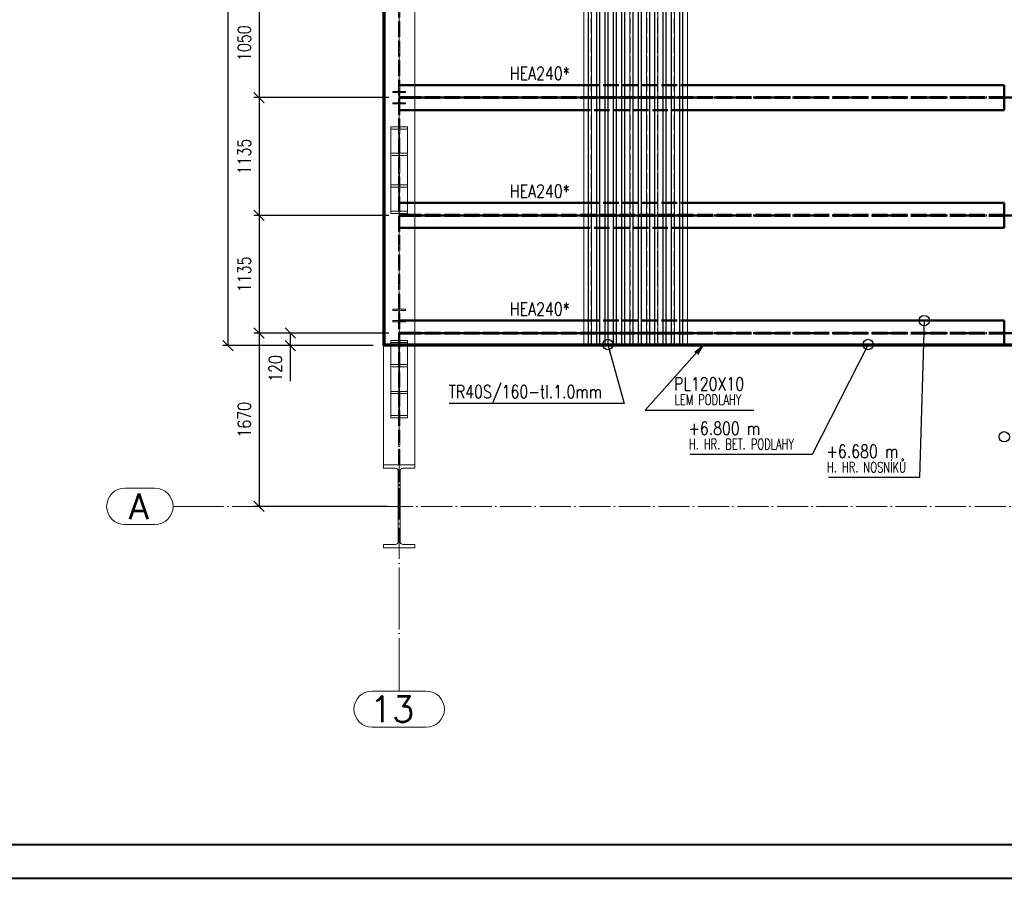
# Paper-space layout 'Layout1' of a CAD drawing. Extents: x -2 to 1243, y -36 to 596.
# Tile 40 of 84: x 408 to 598, y 0 to 166. Entities that reach past the tile are written whole.
import ezdxf
from ezdxf.enums import TextEntityAlignment as Align

# ---------------------------------------------------------------- set-up
doc = ezdxf.new("R2010")
doc.units = 0
for name, pattern in [('ACAD_ISO02W100', [15, 12, -3]), ('ACAD_ISO04W100', [30.5, 24, -3, 0.5, -3]), ('HP_01_CER_B', [8, 5, -1, 1, -1])]:
    doc.linetypes.add(name, pattern=pattern)
doc.layers.get('0').update_dxf_attribs({"linetype": 'CONTINUOUS'})
doc.layers.get('DEFPOINTS').update_dxf_attribs({"color": 132, "linetype": 'CONTINUOUS'})
doc.layers.add('RAMECEK_HP', color=251, linetype='CONTINUOUS')
for name, color, linetype, lineweight in [('SS_1.ET-HALA_TaO-KCE_VELINU-PRUVLAK', 9, 'CONTINUOUS', 13), ('SS_1.ET-HALA_TaO-RASTR', 7, 'HP_01_CER_B', 13), ('SS_1.ET-HALA_TaO-SLOUP', 9, 'CONTINUOUS', 13), ('SS_2.ET-HALA_TaO-KCE_VELINU-PODLAH.NOSNIK', 212, 'CONTINUOUS', 50), ('SS_2.ET-HALA_TaO-KCE_VELINU-PODLAHA_LEM', 140, 'CONTINUOUS', 50), ('SS_2.ET-HALA_TaO-KCE_VELINU-PODLAHA_TRAPEZ.PLECH', 153, 'CONTINUOUS', 18), ('SS_KOTY', 3, 'CONTINUOUS', 25), ('SS_POPIS_PROFILU', 13, 'CONTINUOUS', 25), ('SS_POPIS_PROFILU_S355', 2, 'CONTINUOUS', 35)]:
    doc.layers.add(name, color=color, linetype=linetype, lineweight=lineweight)
doc.styles.add('ROMANS', font='romans.shx', dxfattribs={"width": 0.8})
doc.styles.add('romans.shx', font='romans.shx', dxfattribs={"height": 5})
doc.dimstyles.new('A-1_(2.5)_50AS', dxfattribs={"dimtxt": 2.5, "dimasz": 2, "dimexe": 1, "dimexo": 2, "dimgap": 0, "dimtad": 0, "dimdec": 1, "dimlfac": 50, "dimrnd": 1, "dimtxsty": 'ROMANS', "dimblk1": 'OBLIQUE', "dimblk2": 'OBLIQUE', "dimsah": 1, "dimcen": 2, "dimclrd": 256, "dimclre": 256, "dimclrt": 256, "dimadec": 1, "dimazin": 2, "dimtfac": 0.714286, "dimtdec": 1, "dimtmove": 0, "dimatfit": 3, "dimldrblk": 'OPEN', "dimfxl": 1, "dimtvp": 1.142857, "dimtfill": 1, "dimtolj": 1, "dimlwd": -1, "dimlwe": -1, "dimarcsym": 0})

# ---------------------------------------------------------------- blocks, each defined once
blk = doc.blocks.new('*U6')
at = {"layer": 'RAMECEK_HP', "lineweight": 35, "const_width": 0.35}
for points in [[(0, 594), (0, 0), (1051, 0), (1051, 594)], [(6.5, 587.5), (6.5, 6.5), (1044.5, 6.5), (1044.5, 587.5)]]:
    blk.add_lwpolyline(points, close=True, dxfattribs=at)
at = {"layer": 'DEFPOINTS', "style": 'ROMANS', "width": 0.8}
blk.add_attdef('TISK', text='', height=10, dxfattribs=at).set_placement((1051, -33), align=Align.RIGHT)
blk = doc.blocks.new('_Oblique')
at = {"color": 0, "linetype": 'ByBlock', "lineweight": -2}
blk.add_line((-0.5, -0.5), (0.5, 0.5), dxfattribs=at)
blk = doc.blocks.new('*D77')
at = {"layer": 'DEFPOINTS', "color": 0, "transparency": 16777216}
for p in [(481.1, 171.52, -6546.4), (454.09, 150.52), (481.1, 150.52, -6546.4)]:
    blk.add_point(p, dxfattribs=at)
at = {"layer": 'SS_KOTY', "transparency": 16777216}
for p, q in [((479.1, 171.52), (453.09, 171.52)), ((454.09, 171.52), (454.09, 150.52)), ((479.1, 150.52), (453.09, 150.52))]:
    blk.add_line(p, q, dxfattribs=at)
at = {"layer": 'SS_KOTY', "transparency": 16777216, "xscale": 2, "yscale": 2, "zscale": 2}
for p, rotation in [((454.09, 171.52), 90), ((454.09, 150.52), 270)]:
    blk.add_blockref('_Oblique', p, dxfattribs=dict(at, rotation=rotation))
at = {"layer": 'SS_KOTY', "transparency": 16777216, "insert": (451.23, 161.02), "char_height": 2.5, "attachment_point": 5, "rotation": 90, "style": 'ROMANS', "bg_fill": 3, "box_fill_scale": 1.1, "bg_fill_color": 256, "bg_fill_true_color": 13158600, "bg_fill_transparency": 0}
blk.add_mtext('\\A1;1050', dxfattribs=at)
blk = doc.blocks.new('_OPEN')
at = {"color": 0, "linetype": 'ByBlock'}
for p, q in [((-1, 0.167), (0, 0)), ((0, 0), (-1, -0.167)), ((0, 0), (-1, 0))]:
    blk.add_line(p, q, dxfattribs=at)
blk = doc.blocks.new('*D78')
at = {"layer": 'DEFPOINTS', "color": 0, "transparency": 16777216}
for p in [(481.1, 150.52, -6546.4), (454.09, 127.82), (481.1, 127.82, -6546.4)]:
    blk.add_point(p, dxfattribs=at)
at = {"layer": 'SS_KOTY', "transparency": 16777216}
for p, q in [((479.1, 150.52), (453.09, 150.52)), ((454.09, 150.52), (454.09, 127.82)), ((479.1, 127.82), (453.09, 127.82))]:
    blk.add_line(p, q, dxfattribs=at)
at = {"layer": 'SS_KOTY', "transparency": 16777216, "xscale": 2, "yscale": 2, "zscale": 2}
for p, rotation in [((454.09, 150.52), 90), ((454.09, 127.82), 270)]:
    blk.add_blockref('_Oblique', p, dxfattribs=dict(at, rotation=rotation))
at = {"layer": 'SS_KOTY', "transparency": 16777216, "insert": (451.23, 139.17), "char_height": 2.5, "attachment_point": 5, "rotation": 90, "style": 'ROMANS', "bg_fill": 3, "box_fill_scale": 1.1, "bg_fill_color": 256, "bg_fill_true_color": 13158600, "bg_fill_transparency": 0}
blk.add_mtext('\\A1;1135', dxfattribs=at)
blk = doc.blocks.new('*D79')
at = {"layer": 'DEFPOINTS', "color": 0, "transparency": 16777216}
for p in [(481.1, 127.82, -6546.4), (454.09, 105.12), (481.1, 105.12, -6546.4)]:
    blk.add_point(p, dxfattribs=at)
at = {"layer": 'SS_KOTY', "transparency": 16777216}
for p, q in [((479.1, 127.82), (453.09, 127.82)), ((454.09, 127.82), (454.09, 105.12)), ((479.1, 105.12), (453.09, 105.12))]:
    blk.add_line(p, q, dxfattribs=at)
at = {"layer": 'SS_KOTY', "transparency": 16777216, "xscale": 2, "yscale": 2, "zscale": 2}
for p, rotation in [((454.09, 127.82), 90), ((454.09, 105.12), 270)]:
    blk.add_blockref('_Oblique', p, dxfattribs=dict(at, rotation=rotation))
at = {"layer": 'SS_KOTY', "transparency": 16777216, "insert": (451.23, 116.47), "char_height": 2.5, "attachment_point": 5, "rotation": 90, "style": 'ROMANS', "bg_fill": 3, "box_fill_scale": 1.1, "bg_fill_color": 256, "bg_fill_true_color": 13158600, "bg_fill_transparency": 0}
blk.add_mtext('\\A1;1135', dxfattribs=at)
blk = doc.blocks.new('*D80')
at = {"layer": 'DEFPOINTS', "color": 0, "transparency": 16777216}
for p in [(481.1, 105.12, -6546.4), (454.09, 71.72), (480.93, 71.72, -6538.4)]:
    blk.add_point(p, dxfattribs=at)
at = {"layer": 'SS_KOTY', "transparency": 16777216}
for p, q in [((479.1, 105.12), (453.09, 105.12)), ((454.09, 105.12), (454.09, 71.72)), ((478.93, 71.72), (453.09, 71.72))]:
    blk.add_line(p, q, dxfattribs=at)
at = {"layer": 'SS_KOTY', "transparency": 16777216, "xscale": 2, "yscale": 2, "zscale": 2}
for p, rotation in [((454.09, 105.12), 90), ((454.09, 71.72), 270)]:
    blk.add_blockref('_Oblique', p, dxfattribs=dict(at, rotation=rotation))
at = {"layer": 'SS_KOTY', "transparency": 16777216, "insert": (451.23, 88.42), "char_height": 2.5, "attachment_point": 5, "rotation": 90, "style": 'ROMANS', "bg_fill": 3, "box_fill_scale": 1.1, "bg_fill_color": 256, "bg_fill_true_color": 13158600, "bg_fill_transparency": 0}
blk.add_mtext('\\A1;1670', dxfattribs=at)
blk = doc.blocks.new('*D81')
at = {"layer": 'DEFPOINTS', "color": 0, "transparency": 16777216}
for p in [(481.1, 105.12, -6546.4), (460.09, 102.72), (478.1, 102.72, -6544)]:
    blk.add_point(p, dxfattribs=at)
at = {"layer": 'SS_KOTY', "transparency": 16777216}
for p, q in [((479.1, 105.12), (459.09, 105.12)), ((460.09, 105.12), (460.09, 102.72)), ((476.1, 102.72), (459.09, 102.72)), ((460.09, 102.72), (460.09, 95.87))]:
    blk.add_line(p, q, dxfattribs=at)
at = {"layer": 'SS_KOTY', "transparency": 16777216, "xscale": 2, "yscale": 2, "zscale": 2}
for p, rotation in [((460.09, 105.12), 90), ((460.09, 102.72), 270)]:
    blk.add_blockref('_Oblique', p, dxfattribs=dict(at, rotation=rotation))
at = {"layer": 'SS_KOTY', "transparency": 16777216, "insert": (457.23, 98.3), "char_height": 2.5, "attachment_point": 5, "rotation": 90, "style": 'ROMANS', "bg_fill": 3, "box_fill_scale": 1.1, "bg_fill_color": 256, "bg_fill_true_color": 13158600, "bg_fill_transparency": 0}
blk.add_mtext('\\A1;120', dxfattribs=at)
blk = doc.blocks.new('*D82')
at = {"layer": 'DEFPOINTS', "color": 0, "transparency": 16777216}
for p in [(478.1, 492.12, -6546.8), (448.09, 102.72), (478.1, 102.72, -6546.4)]:
    blk.add_point(p, dxfattribs=at)
at = {"layer": 'SS_KOTY', "transparency": 16777216}
for p, q in [((476.1, 492.12), (447.09, 492.12)), ((448.09, 492.12), (448.09, 102.72)), ((476.1, 102.72), (447.09, 102.72))]:
    blk.add_line(p, q, dxfattribs=at)
at = {"layer": 'SS_KOTY', "transparency": 16777216, "xscale": 2, "yscale": 2, "zscale": 2}
for p, rotation in [((448.09, 492.12), 90), ((448.09, 102.72), 270)]:
    blk.add_blockref('_Oblique', p, dxfattribs=dict(at, rotation=rotation))
at = {"layer": 'SS_KOTY', "transparency": 16777216, "insert": (445.23, 297.42), "char_height": 2.5, "attachment_point": 5, "rotation": 90, "style": 'ROMANS', "bg_fill": 3, "box_fill_scale": 1.1, "bg_fill_color": 256, "bg_fill_true_color": 13158600, "bg_fill_transparency": 0}
blk.add_mtext('\\A1;19470', dxfattribs=at)

psp = doc.layouts.get("Layout1")

# ---------------------------------------------------------------- linework, layer by layer
at = {"layer": 'SS_1.ET-HALA_TaO-KCE_VELINU-PRUVLAK', "color": 5, "linetype": 'Continuous', "ltscale": 0.25}
for p, q in [((484.1043, 102.9242), (484.1043, 480.9242)), ((482.3043, 151.5042), (482.3043, 151.7242)), ((482.3043, 149.3242), (482.3043, 149.5442)), ((482.7043, 133.677), (482.7043, 144.877)), ((482.7043, 133.2297), (482.7043, 133.677)), ((482.7043, 128.6188), (482.7043, 133.2297)), ((482.7043, 128.1715), (482.7043, 128.6188)), ((482.3043, 109.5042), (482.3043, 109.7242)), ((482.3043, 107.3242), (482.3043, 107.5442)), ((482.7043, 102.9242), (482.7043, 103.6964)), ((482.7043, 93.8831), (482.7043, 102.7242)), ((484.1043, 79.7243), (484.1043, 102.7242)), ((482.7043, 93.4716), (482.7043, 93.8831)), ((482.7043, 89.2302), (482.7043, 93.4716)), ((482.7043, 88.8187), (482.7043, 89.2302))]:
    psp.add_line(p, q, dxfattribs=at)
at = {"layer": 'SS_1.ET-HALA_TaO-RASTR', "linetype": 'Continuous', "ltscale": 0.25}
for p, q in [((433.9951, 75.2242), (428.1856, 75.2242)), ((428.1856, 68.2242), (433.9951, 68.2242)), ((486.3305, 36.1255), (475.8781, 36.1255)), ((475.8781, 29.1255), (486.3305, 29.1255))]:
    psp.add_line(p, q, dxfattribs=at)
at = {"layer": 'SS_1.ET-HALA_TaO-RASTR', "linetype": 'ACAD_ISO04W100', "ltscale": 0.25}
for p, q in [((442.4951, 71.7242), (437.4951, 71.7242)), ((481.1043, 53.9575), (481.1043, 41.1255)), ((481.1043, 41.1255), (481.1043, 36.1255))]:
    psp.add_line(p, q, dxfattribs=at)
at = {"layer": 'SS_1.ET-HALA_TaO-RASTR', "linetype": 'Continuous', "ltscale": 0.25}
for centre, start, end in [((428.1856, 71.7242), 90, 270), ((433.9951, 71.7242), 270, 90), ((475.8781, 32.6255), 90, 270), ((486.3305, 32.6255), 270, 90)]:
    psp.add_arc(centre, 3.5, start, end, dxfattribs=at)
at = {"layer": 'SS_1.ET-HALA_TaO-SLOUP', "color": 5, "linetype": 'Continuous', "ltscale": 0.25}
for p, q in [((484.1043, 79.0642), (484.1043, 79.7242)), ((480.3293, 64.3842), (478.1043, 64.3842)), ((478.1043, 63.7242), (478.1043, 64.3842)), ((478.1043, 63.7242), (484.1043, 63.7242)), ((484.1043, 64.3842), (481.8793, 64.3842)), ((484.1043, 63.7242), (484.1043, 64.3842))]:
    psp.add_line(p, q, dxfattribs=at)
at = {"layer": 'SS_1.ET-HALA_TaO-SLOUP', "color": 5, "linetype": 'Continuous', "ltscale": 0.25, "extrusion": (-3.76725e-14, 9.09495e-14, -1)}
psp.add_arc((-480.3293, 64.9842), 0.6, 180, 270, dxfattribs=at)
at = {"layer": 'SS_1.ET-HALA_TaO-SLOUP', "color": 5, "linetype": 'Continuous', "ltscale": 0.25, "extrusion": (9.09495e-14, 3.76725e-14, -1)}
psp.add_arc((-481.8793, 64.9842), 0.6, 270, 0, dxfattribs=at)
at = {"layer": 'SS_2.ET-HALA_TaO-KCE_VELINU-PODLAH.NOSNIK', "color": 1, "linetype": 'Continuous', "ltscale": 0.25}
for p, q in [((484.1043, 152.9242), (516.7043, 152.9242)), ((536.7043, 152.9242), (597.8243, 152.9242)), ((597.8243, 152.9242), (597.8243, 148.1242)), ((516.7043, 148.1242), (484.1043, 148.1242)), ((597.8243, 148.1242), (536.7043, 148.1242)), ((484.1043, 130.2242), (516.7043, 130.2242)), ((536.7043, 130.2242), (597.8243, 130.2242)), ((597.8243, 130.2242), (597.8243, 125.4242)), ((516.7043, 125.4242), (484.1043, 125.4242)), ((597.8243, 125.4242), (536.7043, 125.4242)), ((484.1043, 107.5242), (516.7043, 107.5242)), ((536.7043, 107.5242), (597.8243, 107.5242)), ((597.8243, 107.5242), (597.8243, 102.9242))]:
    psp.add_line(p, q, dxfattribs=at)
at = {"layer": 'SS_2.ET-HALA_TaO-KCE_VELINU-PODLAH.NOSNIK', "color": 3, "linetype": 'ACAD_ISO02W100', "ltscale": 0.25}
for p, q in [((516.7043, 152.9242), (536.7043, 152.9242)), ((484.0457, 150.5992), (483.9043, 150.5992)), ((483.9043, 150.5992), (483.9043, 150.4492)), ((484.0457, 150.4492), (483.9043, 150.4492)), ((484.1043, 150.5992), (484.0457, 150.5992)), ((484.1043, 150.4492), (484.0457, 150.4492)), ((597.8243, 150.5992), (484.1043, 150.5992)), ((597.8243, 150.4492), (484.1043, 150.4492)), ((536.7043, 148.1242), (516.7043, 148.1242)), ((516.7043, 130.2242), (536.7043, 130.2242)), ((484.0457, 127.8992), (483.9043, 127.8992)), ((483.9043, 127.8992), (483.9043, 127.7492)), ((484.0457, 127.7492), (483.9043, 127.7492)), ((484.1043, 127.8992), (484.0457, 127.8992)), ((484.1043, 127.7492), (484.0457, 127.7492)), ((597.8243, 127.8992), (484.1043, 127.8992)), ((597.8243, 127.7492), (484.1043, 127.7492)), ((536.7043, 125.4242), (516.7043, 125.4242)), ((516.7043, 107.5242), (536.7043, 107.5242)), ((484.0457, 105.1992), (483.9043, 105.1992)), ((483.9043, 105.1992), (483.9043, 105.0492)), ((484.0457, 105.0492), (483.9043, 105.0492)), ((484.1043, 105.1992), (484.0457, 105.1992)), ((484.1043, 105.0492), (484.0457, 105.0492)), ((597.8243, 105.1992), (484.1043, 105.1992)), ((597.8243, 105.0492), (484.1043, 105.0492)), ((484.1043, 102.7242), (484.1043, 102.9242))]:
    psp.add_line(p, q, dxfattribs=at)
at = {"layer": 'SS_2.ET-HALA_TaO-KCE_VELINU-PODLAHA_LEM', "color": 3, "linetype": 'ACAD_ISO02W100', "ltscale": 0.25}
psp.add_line((482.7043, 102.7242), (482.7043, 102.9242), dxfattribs=at)
at = {"layer": 'SS_2.ET-HALA_TaO-KCE_VELINU-PODLAHA_TRAPEZ.PLECH', "color": 5, "linetype": 'Continuous', "ltscale": 0.25}
for p, q in [((516.7043, 484.5242), (516.7043, 102.9243)), ((517.5805, 484.5242), (517.5805, 102.9243)), ((517.6455, 484.5242), (517.6455, 102.9243)), ((518.1803, 484.5242), (518.1803, 102.9243)), ((518.2282, 484.5242), (518.2282, 102.9243)), ((519.1805, 484.5242), (519.1805, 102.9243)), ((519.2283, 484.5242), (519.2283, 102.9243)), ((519.7632, 484.5242), (519.7632, 102.9243)), ((519.8282, 484.5242), (519.8282, 102.9243)), ((520.7805, 484.5242), (520.7805, 102.9243)), ((520.8455, 484.5242), (520.8455, 102.9243)), ((521.3803, 484.5242), (521.3803, 102.9243)), ((521.4282, 484.5242), (521.4282, 102.9243)), ((522.3805, 484.5242), (522.3805, 102.9243)), ((522.4283, 484.5242), (522.4283, 102.9243)), ((522.9632, 484.5242), (522.9632, 102.9243)), ((523.0282, 484.5242), (523.0282, 102.9243)), ((523.9805, 484.5242), (523.9805, 102.9243)), ((524.0455, 484.5242), (524.0455, 102.9243)), ((524.5803, 484.5242), (524.5803, 102.9243)), ((524.6282, 484.5242), (524.6282, 102.9243)), ((525.5805, 484.5242), (525.5805, 102.9243)), ((525.6283, 484.5242), (525.6283, 102.9243)), ((526.1632, 484.5242), (526.1632, 102.9243)), ((526.2282, 484.5242), (526.2282, 102.9243)), ((527.1805, 484.5242), (527.1805, 102.9243)), ((527.2455, 484.5242), (527.2455, 102.9243)), ((527.7803, 484.5242), (527.7803, 102.9243)), ((527.8282, 484.5242), (527.8282, 102.9243)), ((528.7805, 484.5242), (528.7805, 102.9243)), ((528.8283, 484.5242), (528.8283, 102.9243)), ((529.3632, 484.5242), (529.3632, 102.9243)), ((529.4282, 484.5242), (529.4282, 102.9243)), ((530.3805, 484.5242), (530.3805, 102.9243)), ((530.4455, 484.5242), (530.4455, 102.9243)), ((530.9803, 484.5242), (530.9803, 102.9243)), ((531.0282, 484.5242), (531.0282, 102.9243)), ((531.9805, 484.5242), (531.9805, 102.9243)), ((532.0283, 484.5242), (532.0283, 102.9243)), ((532.5632, 484.5242), (532.5632, 102.9243)), ((532.6282, 484.5242), (532.6282, 102.9243)), ((533.5805, 484.5242), (533.5805, 102.9243)), ((533.6455, 484.5242), (533.6455, 102.9243)), ((534.1803, 484.5242), (534.1803, 102.9243)), ((534.2282, 484.5242), (534.2282, 102.9243)), ((535.1805, 484.5242), (535.1805, 102.9243)), ((535.2283, 484.5242), (535.2283, 102.9243)), ((535.7632, 484.5242), (535.7632, 102.9243)), ((535.8282, 102.9243), (535.8282, 484.5242)), ((536.7043, 102.9243), (536.7043, 484.5242))]:
    psp.add_line(p, q, dxfattribs=at)
at = {"layer": 'SS_2.ET-HALA_TaO-KCE_VELINU-PODLAHA_TRAPEZ.PLECH', "color": 5, "linetype": 'ACAD_ISO02W100', "ltscale": 0.25}
for p, q in [((517.6283, 102.9243), (517.6283, 484.5242)), ((518.1632, 102.9243), (518.1632, 484.5242)), ((519.2455, 102.9243), (519.2455, 484.5242)), ((519.7803, 102.9243), (519.7803, 484.5242)), ((520.8283, 102.9243), (520.8283, 484.5242)), ((521.3632, 102.9243), (521.3632, 484.5242)), ((522.4455, 102.9243), (522.4455, 484.5242)), ((522.9803, 102.9243), (522.9803, 484.5242)), ((524.0283, 102.9243), (524.0283, 484.5242)), ((524.5632, 102.9243), (524.5632, 484.5242)), ((525.6455, 102.9243), (525.6455, 484.5242)), ((526.1803, 102.9243), (526.1803, 484.5242)), ((527.2283, 102.9243), (527.2283, 484.5242)), ((527.7632, 102.9243), (527.7632, 484.5242)), ((528.8455, 102.9243), (528.8455, 484.5242)), ((529.3803, 102.9243), (529.3803, 484.5242)), ((530.4283, 102.9243), (530.4283, 484.5242)), ((530.9632, 102.9243), (530.9632, 484.5242)), ((532.0455, 102.9243), (532.0455, 484.5242)), ((532.5803, 102.9243), (532.5803, 484.5242)), ((533.6283, 102.9243), (533.6283, 484.5242)), ((534.1632, 102.9243), (534.1632, 484.5242)), ((535.2455, 102.9243), (535.2455, 484.5242)), ((535.7803, 102.9243), (535.7803, 484.5242))]:
    psp.add_line(p, q, dxfattribs=at)
at = {"layer": 'SS_POPIS_PROFILU', "color": 0, "linetype": 'ByBlock', "lineweight": -2}
for p, q in [((582.3846, 107.5242, -6546.4), (582.3253, 105.5251, -6546.4)), ((521.3632, 102.9243, -6546.3671), (521.8962, 100.9966, -6546.3671)), ((571.576, 102.9242, -6544), (570.6696, 101.1414, -6544))]:
    psp.add_line(p, q, dxfattribs=at)
at = {"layer": 'SS_POPIS_PROFILU', "color": 0, "linetype": 'ByBlock'}
for p, q in [((538.1216, 101.457), (539.7043, 102.7242)), ((539.7043, 102.7242), (538.3699, 101.2346)), ((539.7043, 102.7242), (538.6181, 101.0121))]:
    psp.add_line(p, q, dxfattribs=at)
at = {"layer": 'SS_POPIS_PROFILU', "color": 13}
for points in [[(582.3846, 107.5242), (581.4868, 77.2657), (563.8868, 77.2657)], [(521.3632, 102.9243), (524.501, 91.5756), (490.7798, 91.5756)], [(539.7043, 102.7242), (528.5565, 90.28), (549.539, 90.28)], [(571.576, 102.9242), (560.7907, 81.709), (537.2574, 81.709)]]:
    psp.add_lwpolyline(points, dxfattribs=at)
at = {"layer": 'SS_POPIS_PROFILU', "color": 0, "linetype": 'ByBlock', "lineweight": -2}
for centre in [(582.3846, 107.5242, -6546.4), (521.3632, 102.9243, -6546.3671), (571.576, 102.9242, -6544)]:
    psp.add_circle(centre, 1, dxfattribs=at)
at = {"layer": 'SS_POPIS_PROFILU_S355', "color": 0, "linetype": 'ByBlock', "lineweight": -2}
psp.add_circle((597.8243, 85.1318), 1, dxfattribs=at)

# ---------------------------------------------------------------- block references
at = {"layer": 'RAMECEK_HP'}
psp.add_blockref('*U6', (0, 0), dxfattribs=at)

# ---------------------------------------------------------------- texts
at = {"layer": 'SS_1.ET-HALA_TaO-RASTR', "color": 7, "style": 'romans.shx'}
for s, p in [('A', (428.9425, 69.2242)), ('13', (475.4392, 30.1255))]:
    psp.add_text(s, height=5, dxfattribs=at).set_placement(p)
at = {"layer": 'SS_POPIS_PROFILU', "color": 13, "style": 'romans.shx'}
for s, height, width, p in [('TR40S/160-tl.1.0mm', 2.5, 0.8, (490.6642, 92.5756)), ('PL120X10', 2.5, 0.8, (534.1142, 94.08)), ('LEM PODLAHY', 2, 0.7, (534.2273, 91.28)), ('+6.800 m', 2.5, 0.8, (536.8593, 85.509)), ('H. HR. BET. PODLAHY', 2, 0.7, (536.9934, 82.709)), ('+6.680 m', 2.5, 0.8, (563.4887, 81.0657)), ('H. HR. NOSNÍKŮ', 2, 0.7, (563.6228, 78.2657))]:
    psp.add_text(s, height=height, dxfattribs=dict(at, width=width)).set_placement(p)
at = {"layer": 'SS_POPIS_PROFILU_S355', "color": 2, "style": 'romans.shx', "width": 0.8}
for p in [(502.449, 153.9342), (502.449, 131.2342), (502.449, 108.5342)]:
    psp.add_text('HEA240*', height=2.5, dxfattribs=at).set_placement(p)

# ---------------------------------------------------------------- next in the draw order: dimensions: what is measured, and where the dimension line sits
at = {"layer": 'SS_KOTY'}
dim = psp.add_linear_dim(base=(454.0902, 150.5242), p1=(481.1043, 171.5242, -6546.4), p2=(481.1043, 150.5242, -6546.4), angle=90, dimstyle='A-1_(2.5)_50AS', override={"dimtmove": 1}, dxfattribs=at)
dim.commit()
dim.dimension.update_dxf_attribs({"geometry": '*D77', "text_midpoint": (451.2331, 161.0242)})

# ---------------------------------------------------------------- next in the draw order: linework, layer by layer
at = {"layer": 'SS_2.ET-HALA_TaO-KCE_VELINU-PODLAH.NOSNIK', "color": 3, "linetype": 'ACAD_ISO02W100', "ltscale": 0.25}
psp.add_line((481.2143, 152.9242), (484.1043, 152.9242), dxfattribs=at)

# ---------------------------------------------------------------- next in the draw order: dimensions: what is measured, and where the dimension line sits
at = {"layer": 'SS_KOTY'}
dim = psp.add_linear_dim(base=(454.0902, 127.8242), p1=(481.1043, 150.5242, -6546.4), p2=(481.1043, 127.8242, -6546.4), angle=90, dimstyle='A-1_(2.5)_50AS', override={"dimtmove": 1}, dxfattribs=at)
dim.commit()
dim.dimension.update_dxf_attribs({"geometry": '*D78', "text_midpoint": (451.2331, 139.1742)})

# ---------------------------------------------------------------- next in the draw order: linework, layer by layer
at = {"layer": 'SS_1.ET-HALA_TaO-KCE_VELINU-PRUVLAK', "color": 5, "linetype": 'Continuous', "ltscale": 0.25}
for p, q in [((482.3043, 151.7242), (479.9043, 151.7242)), ((479.9043, 151.7242), (479.9043, 151.5042)), ((479.9043, 151.5042), (480.7993, 151.5042)), ((481.0393, 151.2642), (481.0393, 149.7842)), ((481.1693, 149.7842), (481.1693, 151.2642)), ((481.4093, 151.5042), (482.3043, 151.5042)), ((480.7993, 149.5442), (479.9043, 149.5442)), ((479.9043, 149.5442), (479.9043, 149.3242)), ((479.9043, 149.3242), (482.3043, 149.3242)), ((482.3043, 149.5442), (481.4093, 149.5442)), ((482.7043, 144.877), (479.5043, 144.877)), ((479.5043, 144.877), (479.5043, 133.677)), ((479.5043, 133.677), (482.7043, 133.677)), ((479.5043, 133.677), (479.5043, 133.2297)), ((479.5043, 133.2297), (481.0243, 133.2297)), ((481.1843, 133.2297), (482.7043, 133.2297))]:
    psp.add_line(p, q, dxfattribs=at)
at = {"layer": 'SS_1.ET-HALA_TaO-KCE_VELINU-PRUVLAK', "color": 9, "linetype": 'ACAD_ISO04W100', "ltscale": 0.25}
psp.add_line((481.1043, 150.5242), (481.1043, 130.9242), dxfattribs=at)
at = {"layer": 'SS_1.ET-HALA_TaO-KCE_VELINU-PRUVLAK', "color": 9, "linetype": 'ACAD_ISO02W100', "ltscale": 0.25}
for p, q in [((481.0243, 144.4296), (479.5043, 144.4296)), ((481.0243, 133.2297), (481.0243, 144.4296)), ((482.7043, 144.4296), (481.1843, 144.4296)), ((481.1843, 133.2297), (481.1843, 144.4296)), ((481.0243, 139.8188), (479.5043, 139.8188)), ((482.7043, 139.3715), (479.5043, 139.3715)), ((482.7043, 139.8188), (481.1843, 139.8188))]:
    psp.add_line(p, q, dxfattribs=at)
at = {"layer": 'SS_1.ET-HALA_TaO-KCE_VELINU-PRUVLAK', "color": 5, "linetype": 'Continuous', "ltscale": 0.25, "extrusion": (-9.41813e-14, -2.27374e-13, -1)}
psp.add_arc((-480.7993, 151.2642), 0.24, 90, 180, dxfattribs=at)
at = {"layer": 'SS_1.ET-HALA_TaO-KCE_VELINU-PRUVLAK', "color": 5, "linetype": 'Continuous', "ltscale": 0.25, "extrusion": (2.27374e-13, -9.41813e-14, -1)}
psp.add_arc((-481.4093, 151.2642), 0.24, 0, 90, dxfattribs=at)
at = {"layer": 'SS_1.ET-HALA_TaO-KCE_VELINU-PRUVLAK', "color": 5, "linetype": 'Continuous', "ltscale": 0.25, "extrusion": (-1.25575e-13, 3.03165e-13, -1)}
psp.add_arc((-480.7993, 149.7842), 0.24, 180, 270, dxfattribs=at)
at = {"layer": 'SS_1.ET-HALA_TaO-KCE_VELINU-PRUVLAK', "color": 5, "linetype": 'Continuous', "ltscale": 0.25, "extrusion": (3.03165e-13, 1.25575e-13, -1)}
psp.add_arc((-481.4093, 149.7842), 0.24, 270, 0, dxfattribs=at)
at = {"layer": 'SS_2.ET-HALA_TaO-KCE_VELINU-PODLAH.NOSNIK', "color": 7, "linetype": 'ACAD_ISO04W100', "ltscale": 0.25}
psp.add_line((601.1043, 150.5242), (481.1043, 150.5242), dxfattribs=at)
at = {"layer": 'SS_2.ET-HALA_TaO-KCE_VELINU-PODLAH.NOSNIK', "color": 3, "linetype": 'ACAD_ISO02W100', "ltscale": 0.25}
for p, q in [((483.9043, 150.5992), (481.2143, 150.5992)), ((483.9043, 150.4492), (481.2143, 150.4492)), ((484.1043, 148.1242), (481.2143, 148.1242)), ((481.2143, 130.2242), (484.1043, 130.2242))]:
    psp.add_line(p, q, dxfattribs=at)

# ---------------------------------------------------------------- next in the draw order: dimensions: what is measured, and where the dimension line sits
at = {"layer": 'SS_KOTY'}
dim = psp.add_linear_dim(base=(454.0902, 105.1242), p1=(481.1043, 127.8242, -6546.4), p2=(481.1043, 105.1242, -6546.4), angle=90, dimstyle='A-1_(2.5)_50AS', override={"dimtmove": 1}, dxfattribs=at)
dim.commit()
dim.dimension.update_dxf_attribs({"geometry": '*D79', "text_midpoint": (451.2331, 116.4742)})

# ---------------------------------------------------------------- next in the draw order: linework, layer by layer
at = {"layer": 'SS_1.ET-HALA_TaO-KCE_VELINU-PRUVLAK', "color": 5, "linetype": 'Continuous', "ltscale": 0.25}
for p, q in [((479.5043, 133.2297), (479.5043, 128.6188)), ((481.0243, 128.6188), (481.0243, 133.2297)), ((481.1843, 128.6188), (481.1843, 133.2297)), ((479.5043, 128.6188), (481.0243, 128.6188)), ((479.5043, 128.6188), (479.5043, 128.1715)), ((479.5043, 128.1715), (482.7043, 128.1715)), ((481.1843, 128.6188), (482.7043, 128.6188)), ((482.3043, 109.7242), (479.9043, 109.7242)), ((479.9043, 109.7242), (479.9043, 109.5042)), ((479.9043, 109.5042), (480.7993, 109.5042)), ((481.0393, 109.2642), (481.0393, 107.7842)), ((481.1693, 107.7842), (481.1693, 109.2642)), ((481.4093, 109.5042), (482.3043, 109.5042)), ((480.7993, 107.5442), (479.9043, 107.5442)), ((479.9043, 107.5442), (479.9043, 107.3242)), ((479.9043, 107.3242), (482.3043, 107.3242)), ((482.3043, 107.5442), (481.4093, 107.5442))]:
    psp.add_line(p, q, dxfattribs=at)
at = {"layer": 'SS_1.ET-HALA_TaO-KCE_VELINU-PRUVLAK', "color": 5, "linetype": 'Continuous', "ltscale": 0.25, "extrusion": (-1.25575e-13, -3.03165e-13, -1)}
psp.add_arc((-480.7993, 109.2642), 0.24, 90, 180, dxfattribs=at)
at = {"layer": 'SS_1.ET-HALA_TaO-KCE_VELINU-PRUVLAK', "color": 5, "linetype": 'Continuous', "ltscale": 0.25, "extrusion": (3.03165e-13, -1.25575e-13, -1)}
psp.add_arc((-481.4093, 109.2642), 0.24, 0, 90, dxfattribs=at)
at = {"layer": 'SS_1.ET-HALA_TaO-KCE_VELINU-PRUVLAK', "color": 5, "linetype": 'Continuous', "ltscale": 0.25, "extrusion": (-1.25575e-13, 3.03165e-13, -1)}
psp.add_arc((-480.7993, 107.7842), 0.24, 180, 270, dxfattribs=at)
at = {"layer": 'SS_1.ET-HALA_TaO-KCE_VELINU-PRUVLAK', "color": 5, "linetype": 'Continuous', "ltscale": 0.25, "extrusion": (3.03165e-13, 1.25575e-13, -1)}
psp.add_arc((-481.4093, 107.7842), 0.24, 270, 0, dxfattribs=at)
at = {"layer": 'SS_2.ET-HALA_TaO-KCE_VELINU-PODLAH.NOSNIK', "color": 7, "linetype": 'ACAD_ISO04W100', "ltscale": 0.25}
psp.add_line((601.1043, 127.8242), (481.1043, 127.8242), dxfattribs=at)
at = {"layer": 'SS_2.ET-HALA_TaO-KCE_VELINU-PODLAH.NOSNIK', "color": 3, "linetype": 'ACAD_ISO02W100', "ltscale": 0.25}
for p, q in [((483.9043, 127.8992), (481.2143, 127.8992)), ((483.9043, 127.7492), (481.2143, 127.7492)), ((484.1043, 125.4242), (481.2143, 125.4242)), ((481.2143, 107.5242), (484.1043, 107.5242))]:
    psp.add_line(p, q, dxfattribs=at)

# ---------------------------------------------------------------- next in the draw order: dimensions: what is measured, and where the dimension line sits
at = {"layer": 'SS_KOTY'}
dim = psp.add_linear_dim(base=(454.0902, 71.7242), p1=(481.1043, 105.1242, -6546.4), p2=(480.9293, 71.7242, -6538.4), angle=90, dimstyle='A-1_(2.5)_50AS', override={"dimtmove": 1}, dxfattribs=at)
dim.commit()
dim.dimension.update_dxf_attribs({"geometry": '*D80', "text_midpoint": (451.2331, 88.4242)})

# ---------------------------------------------------------------- next in the draw order: linework, layer by layer
at = {"layer": 'SS_1.ET-HALA_TaO-KCE_VELINU-PRUVLAK', "color": 5, "linetype": 'Continuous', "ltscale": 0.25}
for p, q in [((479.5043, 93.8831), (482.7043, 93.8831)), ((479.5043, 93.8831), (479.5043, 93.4716)), ((479.5043, 93.4716), (481.0243, 93.4716)), ((479.5043, 93.4716), (479.5043, 89.2302)), ((481.0243, 89.2302), (481.0243, 93.4716)), ((481.1843, 93.4716), (482.7043, 93.4716)), ((481.1843, 89.2302), (481.1843, 93.4716)), ((479.5043, 89.2302), (481.0243, 89.2302)), ((479.5043, 89.2302), (479.5043, 88.8187)), ((479.5043, 88.8187), (482.7043, 88.8187)), ((481.1843, 89.2302), (482.7043, 89.2302))]:
    psp.add_line(p, q, dxfattribs=at)
at = {"layer": 'SS_1.ET-HALA_TaO-RASTR', "linetype": 'ACAD_ISO04W100', "ltscale": 0.25}
for q in [(442.4951, 71.7242), (757.9592, 71.7242)]:
    psp.add_line((462.4941, 71.7242), q, dxfattribs=at)
at = {"layer": 'SS_1.ET-HALA_TaO-SLOUP', "color": 5, "linetype": 'Continuous', "ltscale": 0.25}
for p, q in [((478.1043, 79.7242), (484.1043, 79.7242)), ((478.1043, 79.0642), (478.1043, 79.7242)), ((478.1043, 79.0642), (480.3293, 79.0642)), ((480.9293, 78.4642), (480.9293, 64.9842)), ((481.2793, 64.9842), (481.2793, 78.4642)), ((481.8793, 79.0642), (484.1043, 79.0642))]:
    psp.add_line(p, q, dxfattribs=at)
at = {"layer": 'SS_1.ET-HALA_TaO-SLOUP', "color": 5, "linetype": 'Continuous', "ltscale": 0.25, "extrusion": (-3.76725e-14, -9.09495e-14, -1)}
psp.add_arc((-480.3293, 78.4642), 0.6, 90, 180, dxfattribs=at)
at = {"layer": 'SS_1.ET-HALA_TaO-SLOUP', "color": 5, "linetype": 'Continuous', "ltscale": 0.25, "extrusion": (9.09495e-14, -3.76725e-14, -1)}
psp.add_arc((-481.8793, 78.4642), 0.6, 0, 90, dxfattribs=at)

# ---------------------------------------------------------------- next in the draw order: dimensions: what is measured, and where the dimension line sits
at = {"layer": 'SS_KOTY'}
dim = psp.add_linear_dim(base=(460.0902, 102.7242), p1=(481.1043, 105.1242, -6546.4), p2=(478.1043, 102.7242, -6544), angle=90, dimstyle='A-1_(2.5)_50AS', dxfattribs=at)
dim.commit()
dim.dimension.update_dxf_attribs({"geometry": '*D81', "text_midpoint": (457.2331, 98.2957)})

# ---------------------------------------------------------------- next in the draw order: linework, layer by layer
at = {"layer": 'SS_1.ET-HALA_TaO-KCE_VELINU-PRUVLAK', "color": 9, "linetype": 'ACAD_ISO04W100', "ltscale": 0.25}
for p, q in [((481.1043, 486.5242), (481.1043, 71.7242)), ((481.1043, 108.5242), (481.1043, 91.3509))]:
    psp.add_line(p, q, dxfattribs=at)
at = {"layer": 'SS_1.ET-HALA_TaO-KCE_VELINU-PRUVLAK', "color": 9, "linetype": 'ACAD_ISO02W100', "ltscale": 0.25}
for p, q in [((480.9943, 79.7243), (480.9943, 480.9242)), ((481.2143, 79.7243), (481.2143, 480.9242)), ((481.0243, 103.2849), (479.5043, 103.2849)), ((481.0243, 93.4716), (481.0243, 103.2849)), ((482.7043, 103.2849), (481.1843, 103.2849)), ((481.1843, 93.4716), (481.1843, 103.2849)), ((481.0243, 99.0435), (479.5043, 99.0435)), ((482.7043, 99.0435), (481.1843, 99.0435)), ((482.7043, 98.632), (479.5043, 98.632))]:
    psp.add_line(p, q, dxfattribs=at)
at = {"layer": 'SS_1.ET-HALA_TaO-KCE_VELINU-PRUVLAK', "color": 5, "linetype": 'Continuous', "ltscale": 0.25}
for p, q in [((482.7043, 103.6964), (479.5043, 103.6964)), ((479.5043, 103.6964), (479.5043, 102.9242)), ((479.5043, 102.7242), (479.5043, 93.8831))]:
    psp.add_line(p, q, dxfattribs=at)
at = {"layer": 'SS_1.ET-HALA_TaO-RASTR', "linetype": 'ACAD_ISO04W100', "ltscale": 0.25}
psp.add_line((481.1043, 53.9575), (481.1043, 515.0316), dxfattribs=at)
at = {"layer": 'SS_2.ET-HALA_TaO-KCE_VELINU-PODLAH.NOSNIK', "color": 7, "linetype": 'ACAD_ISO04W100', "ltscale": 0.25}
psp.add_line((601.1043, 105.1242), (481.1043, 105.1242), dxfattribs=at)
at = {"layer": 'SS_2.ET-HALA_TaO-KCE_VELINU-PODLAH.NOSNIK', "color": 3, "linetype": 'ACAD_ISO02W100', "ltscale": 0.25}
for p, q in [((483.9043, 105.1992), (481.2143, 105.1992)), ((483.9043, 105.0492), (481.2143, 105.0492))]:
    psp.add_line(p, q, dxfattribs=at)
at = {"layer": 'SS_2.ET-HALA_TaO-KCE_VELINU-PODLAHA_LEM', "color": 3, "linetype": 'ACAD_ISO02W100', "ltscale": 0.25}
for p, q in [((479.5043, 102.9242), (479.5043, 102.7242)), ((480.7243, 102.9242), (480.7243, 102.7242)), ((481.0243, 102.8102), (481.01, 102.9242)), ((481.1987, 102.9242), (481.1843, 102.8102)), ((481.4843, 102.9242), (481.4843, 102.7242))]:
    psp.add_line(p, q, dxfattribs=at)

# ---------------------------------------------------------------- next in the draw order: dimensions: what is measured, and where the dimension line sits
at = {"layer": 'SS_KOTY'}
dim = psp.add_linear_dim(base=(448.0902, 102.7242), p1=(478.1043, 492.1242, -6546.8), p2=(478.1043, 102.7242, -6546.4), angle=90, dimstyle='A-1_(2.5)_50AS', dxfattribs=at)
dim.commit()
dim.dimension.update_dxf_attribs({"geometry": '*D82', "text_midpoint": (445.2331, 297.4242)})

# ---------------------------------------------------------------- next in the draw order: linework, layer by layer
at = {"layer": 'SS_1.ET-HALA_TaO-KCE_VELINU-PRUVLAK', "color": 5, "linetype": 'Continuous', "ltscale": 0.25}
psp.add_line((478.1043, 79.7243), (478.1043, 102.7242), dxfattribs=at)
at = {"layer": 'SS_2.ET-HALA_TaO-KCE_VELINU-PODLAHA_LEM', "color": 1, "linetype": 'Continuous', "ltscale": 0.25}
for p, q in [((478.1043, 102.7242), (478.1043, 480.9242)), ((478.3043, 102.7242), (478.3043, 480.9242)), ((478.1043, 102.7242), (478.3043, 102.7242)), ((601.1043, 102.9242), (478.3044, 102.9242)), ((478.3044, 102.7242), (601.1043, 102.7242))]:
    psp.add_line(p, q, dxfattribs=at)
at = {"layer": 'SS_2.ET-HALA_TaO-KCE_VELINU-PODLAHA_LEM', "color": 7, "linetype": 'ACAD_ISO04W100', "ltscale": 0.25}
for p, q in [((478.1043, 102.7242), (478.1043, 480.9242)), ((601.1043, 102.7242), (478.1043, 102.7242))]:
    psp.add_line(p, q, dxfattribs=at)

doc.saveas('drawing.dxf')
